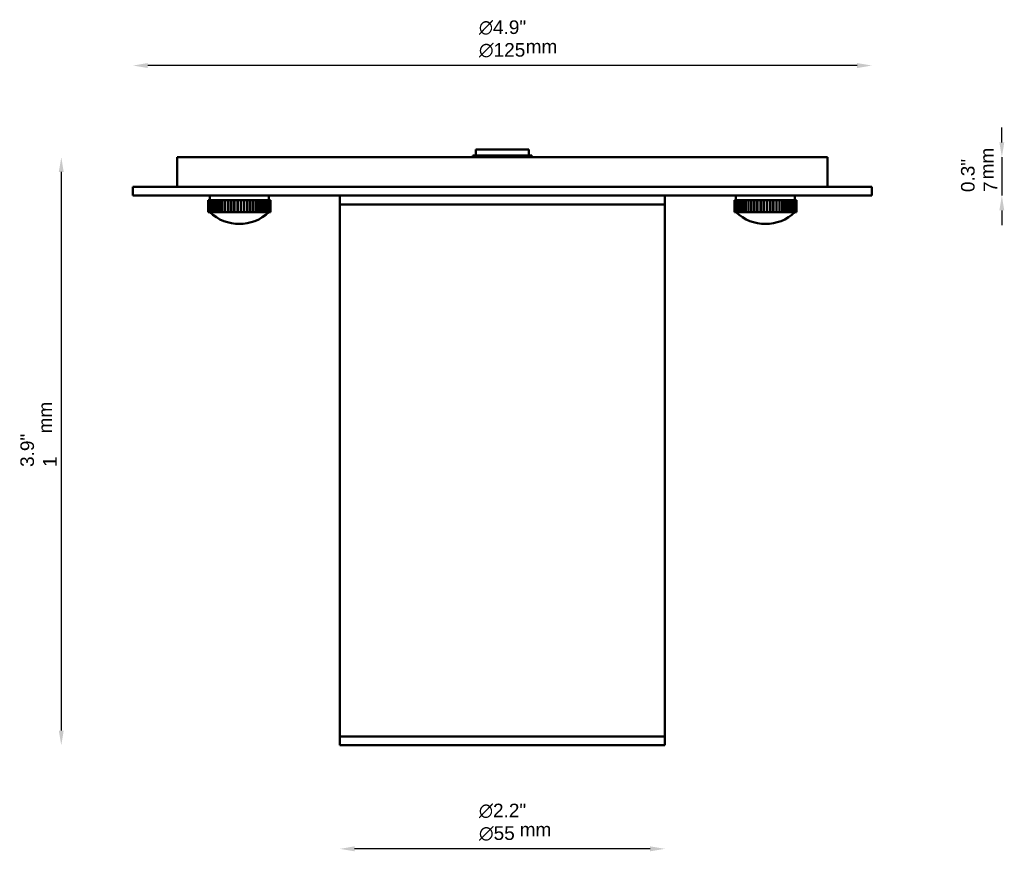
# Model space of a CAD drawing. Header units: millimetres. Extents: x 111 to 278, y 11 to 291.
# Tile 1 of 2: x 111 to 278, y 11 to 152. Entities that reach past the tile are written whole.
import ezdxf

# ---------------------------------------------------------------- set-up
doc = ezdxf.new("R2010")
doc.units = ezdxf.units.MM
for name, color, linetype, lineweight in [('Symbol (ISO)', 7, 'Continuous', 25), ('Widoczne (ISO)', 7, 'Continuous', 50), ('Wymiar (ISO)', 7, 'Continuous', 25)]:
    doc.layers.add(name, color=color, linetype=linetype, lineweight=lineweight)
doc.styles.add('Tekst notatki (ISO)', font='arial.ttf')
doc.dimstyles.new('Domyślne (ISO)', dxfattribs={"dimtxt": 2.3, "dimasz": 2.5, "dimexe": 3.175, "dimexo": 0, "dimgap": 0.762, "dimtad": 1, "dimdec": 1, "dimlfac": 0.03937, "dimzin": 0, "dimdsep": 46, "dimtxsty": 'Tekst notatki (ISO)', "dimcen": 0.09, "dimdle": 10, "dimclrd": 256, "dimclre": 256, "dimclrt": 256, "dimazin": 2, "dimtfac": 1, "dimtmove": 0, "dimatfit": 3, "dimfxl": 0, "dimtolj": 1, "dimlwd": -1, "dimlwe": -1, "dimarcsym": 0})

# ---------------------------------------------------------------- blocks, each defined once
blk = doc.blocks.new('*D4')
at = {"layer": 'Defpoints', "color": 0, "transparency": 16777216}
for p in [(130.28, 144.04), (130.28, 122.04), (255.28, 122.04)]:
    blk.add_point(p, dxfattribs=at)
at = {"layer": 'Wymiar (ISO)', "transparency": 16777216}
blk.add_line((252.78, 144.04), (132.78, 144.04), dxfattribs=at)
for points in [[(132.78, 144.46), (132.78, 143.62), (130.28, 144.04)], [(252.78, 144.46), (252.78, 143.62), (255.28, 144.04)]]:
    blk.add_solid(points, dxfattribs=at)
at = {"layer": 'Wymiar (ISO)', "transparency": 16777216, "insert": (188.81, 151.68), "char_height": 2.3, "attachment_point": 1, "style": 'Tekst notatki (ISO)'}
blk.add_mtext('\\A1;{\\fAIGDT|b0|i0;\\ln}\\fArial|b0|i0;{\\H2.3000;4.9"}\\P∅125', dxfattribs=at)
blk = doc.blocks.new('*D5')
at = {"layer": 'Defpoints', "color": 0, "transparency": 16777216}
for p in [(247.78, 128.54), (255.28, 122.04), (277.28, 122.04)]:
    blk.add_point(p, dxfattribs=at)
at = {"layer": 'Wymiar (ISO)', "transparency": 16777216}
for p, q in [((277.28, 131.04), (277.28, 133.54)), ((277.28, 128.54), (277.28, 122.04)), ((277.28, 119.54), (277.28, 117.04))]:
    blk.add_line(p, q, dxfattribs=at)
for points in [[(276.86, 131.04), (277.69, 131.04), (277.28, 128.54)], [(276.86, 119.54), (277.69, 119.54), (277.28, 122.04)]]:
    blk.add_solid(points, dxfattribs=at)
at = {"layer": 'Wymiar (ISO)', "transparency": 16777216, "insert": (270.37, 122.63), "char_height": 2.3, "attachment_point": 1, "rotation": 90, "style": 'Tekst notatki (ISO)'}
blk.add_mtext('\\A1;0.3"\\P7', dxfattribs=at)
blk = doc.blocks.new('*D6')
at = {"layer": 'Defpoints', "color": 0, "transparency": 16777216}
for p in [(137.78, 128.54), (118.16, 29.04), (165.28, 29.04)]:
    blk.add_point(p, dxfattribs=at)
at = {"layer": 'Wymiar (ISO)', "transparency": 16777216}
blk.add_line((118.16, 126.04), (118.16, 31.54), dxfattribs=at)
for points in [[(117.74, 126.04), (118.57, 126.04), (118.16, 128.54)], [(117.74, 31.54), (118.57, 31.54), (118.16, 29.04)]]:
    blk.add_solid(points, dxfattribs=at)
at = {"layer": 'Wymiar (ISO)', "transparency": 16777216, "insert": (111.24, 76.13), "char_height": 2.3, "attachment_point": 1, "rotation": 90, "style": 'Tekst notatki (ISO)'}
blk.add_mtext('\\A1;3.9"\\P1', dxfattribs=at)
blk = doc.blocks.new('*D7')
at = {"layer": 'Defpoints', "color": 0, "transparency": 16777216}
for p in [(165.28, 29.04), (220.28, 29.04), (165.28, 11.52)]:
    blk.add_point(p, dxfattribs=at)
at = {"layer": 'Wymiar (ISO)', "transparency": 16777216}
blk.add_line((217.78, 11.52), (167.78, 11.52), dxfattribs=at)
for points in [[(167.78, 11.94), (167.78, 11.1), (165.28, 11.52)], [(217.78, 11.94), (217.78, 11.1), (220.28, 11.52)]]:
    blk.add_solid(points, dxfattribs=at)
at = {"layer": 'Wymiar (ISO)', "transparency": 16777216, "insert": (188.81, 19.16), "char_height": 2.3, "attachment_point": 1, "style": 'Tekst notatki (ISO)'}
blk.add_mtext('\\A1;{\\fAIGDT|b0|i0;\\ln}\\fArial|b0|i0;{\\H2.3000;2.2"}\\P∅55', dxfattribs=at)

msp = doc.modelspace()

# ---------------------------------------------------------------- linework, layer by layer
at = {"layer": 'Widoczne (ISO)'}
for p, q in [((137.78, 128.54), (247.78, 128.54)), ((137.78, 128.54), (137.78, 123.54)), ((197.78, 128.84), (187.78, 128.84)), ((187.78, 128.54), (187.78, 128.84)), ((197.28, 129.84), (188.28, 129.84)), ((188.28, 128.84), (188.28, 129.84)), ((197.28, 128.84), (197.28, 129.84)), ((197.78, 128.54), (197.78, 128.84)), ((247.78, 128.54), (247.78, 123.54)), ((130.28, 123.54), (255.28, 123.54)), ((130.28, 123.54), (130.28, 122.04)), ((255.28, 123.54), (255.28, 122.04)), ((130.28, 122.04), (255.28, 122.04)), ((143.28, 122.04), (143.28, 121.24)), ((153.28, 122.04), (153.28, 121.24)), ((165.28, 122.04), (165.28, 120.54)), ((220.28, 122.04), (220.28, 120.54)), ((232.28, 122.04), (232.28, 121.24)), ((242.28, 122.04), (242.28, 121.24)), ((143.03, 121.24), (143.03, 119.24)), ((143.08, 121.24), (143.03, 121.24)), ((143.03, 121.24), (143.03, 121.24)), ((143.03, 119.24), (143.03, 121.24)), ((143.09, 121.24), (143.08, 121.24)), ((143.08, 119.24), (143.08, 121.24)), ((143.09, 121.24), (143.09, 119.24)), ((143.19, 121.24), (143.09, 121.24)), ((143.21, 121.24), (143.19, 121.24)), ((143.19, 119.24), (143.19, 121.24)), ((143.21, 121.24), (143.21, 119.24)), ((143.36, 121.24), (143.21, 121.24)), ((143.38, 121.24), (143.36, 121.24)), ((143.36, 119.24), (143.36, 121.24)), ((143.38, 121.24), (143.38, 119.24)), ((143.58, 121.24), (143.38, 121.24)), ((143.61, 121.24), (143.58, 121.24)), ((143.58, 119.24), (143.58, 121.24)), ((143.61, 121.24), (143.61, 119.24)), ((143.86, 121.24), (143.61, 121.24)), ((143.88, 121.24), (143.86, 121.24)), ((143.86, 119.24), (143.86, 121.24)), ((143.88, 121.24), (143.88, 119.24)), ((144.18, 121.24), (143.88, 121.24)), ((144.21, 121.24), (144.18, 121.24)), ((144.18, 119.24), (144.18, 121.24)), ((144.21, 121.24), (144.21, 119.24)), ((144.54, 121.24), (144.21, 121.24)), ((144.58, 121.24), (144.54, 121.24)), ((144.54, 119.24), (144.54, 121.24)), ((144.58, 121.24), (144.58, 119.24)), ((144.95, 121.24), (144.58, 121.24)), ((144.99, 121.24), (144.95, 121.24)), ((144.95, 119.24), (144.95, 121.24)), ((144.99, 121.24), (144.99, 119.24)), ((145.39, 121.24), (144.99, 121.24)), ((145.44, 121.24), (145.39, 121.24)), ((145.39, 119.24), (145.39, 121.24)), ((145.44, 121.24), (145.44, 119.24)), ((145.87, 121.24), (145.44, 121.24)), ((145.91, 121.24), (145.87, 121.24)), ((145.87, 119.24), (145.87, 121.24)), ((145.91, 121.24), (145.91, 119.24)), ((146.37, 121.24), (145.91, 121.24)), ((146.42, 121.24), (146.37, 121.24)), ((146.37, 119.24), (146.37, 121.24)), ((146.42, 121.24), (146.42, 119.24)), ((146.89, 121.24), (146.42, 121.24)), ((146.94, 121.24), (146.89, 121.24)), ((146.89, 119.24), (146.89, 121.24)), ((146.94, 121.24), (146.94, 119.24)), ((147.43, 121.24), (146.94, 121.24)), ((147.48, 121.24), (147.43, 121.24)), ((147.43, 119.24), (147.43, 121.24)), ((147.48, 121.24), (147.48, 119.24)), ((147.98, 121.24), (147.48, 121.24)), ((148, 121.24), (147.98, 121.24)), ((147.98, 119.24), (147.98, 121.24)), ((148, 119.24), (148, 121.24)), ((148.03, 121.24), (148, 121.24)), ((148, 121.24), (148.03, 121.24)), ((148.03, 121.24), (148.03, 119.24)), ((148.53, 121.24), (148.03, 121.24)), ((148.55, 121.24), (148.53, 121.24)), ((148.53, 119.24), (148.53, 121.24)), ((148.53, 121.24), (148.55, 121.24)), ((148.55, 121.24), (148.55, 119.24)), ((148.55, 121.24), (148.58, 121.24)), ((148.58, 121.24), (148.58, 119.24)), ((149.07, 121.24), (148.58, 121.24)), ((149.07, 121.24), (149.12, 121.24)), ((149.07, 119.24), (149.07, 121.24)), ((149.12, 121.24), (149.12, 119.24)), ((149.61, 121.24), (149.12, 121.24)), ((149.61, 121.24), (149.66, 121.24)), ((149.61, 119.24), (149.61, 121.24)), ((149.66, 121.24), (149.66, 119.24)), ((150.14, 121.24), (149.66, 121.24)), ((150.14, 121.24), (150.18, 121.24)), ((150.14, 119.24), (150.14, 121.24)), ((150.18, 121.24), (150.18, 119.24)), ((150.64, 121.24), (150.18, 121.24)), ((150.64, 121.24), (150.69, 121.24)), ((150.64, 119.24), (150.64, 121.24)), ((150.69, 121.24), (150.69, 119.24)), ((151.12, 121.24), (150.69, 121.24)), ((151.12, 121.24), (151.16, 121.24)), ((151.12, 119.24), (151.12, 121.24)), ((151.16, 121.24), (151.16, 119.24)), ((151.57, 121.24), (151.16, 121.24)), ((151.57, 121.24), (151.6, 121.24)), ((151.57, 119.24), (151.57, 121.24)), ((151.6, 121.24), (151.6, 119.24)), ((151.98, 121.24), (151.6, 121.24)), ((151.98, 121.24), (152.01, 121.24)), ((151.98, 119.24), (151.98, 121.24)), ((152.01, 121.24), (152.01, 119.24)), ((152.35, 121.24), (152.01, 121.24)), ((152.35, 121.24), (152.38, 121.24)), ((152.35, 119.24), (152.35, 121.24)), ((152.38, 121.24), (152.38, 119.24)), ((152.67, 121.24), (152.38, 121.24)), ((152.67, 121.24), (152.7, 121.24)), ((152.67, 119.24), (152.67, 121.24)), ((152.7, 121.24), (152.7, 119.24)), ((152.95, 121.24), (152.7, 121.24)), ((152.95, 121.24), (152.97, 121.24)), ((152.95, 119.24), (152.95, 121.24)), ((152.97, 121.24), (152.97, 119.24)), ((153.17, 121.24), (152.97, 121.24)), ((153.17, 121.24), (153.19, 121.24)), ((153.17, 119.24), (153.17, 121.24)), ((153.19, 121.24), (153.19, 119.24)), ((153.35, 121.24), (153.19, 121.24)), ((153.35, 121.24), (153.36, 121.24)), ((153.35, 119.24), (153.35, 121.24)), ((153.36, 121.24), (153.36, 119.24)), ((153.46, 121.24), (153.36, 121.24)), ((153.46, 121.24), (153.47, 121.24)), ((153.46, 119.24), (153.46, 121.24)), ((153.47, 121.24), (153.47, 119.24)), ((153.52, 121.24), (153.47, 121.24)), ((153.52, 121.24), (153.53, 121.24)), ((153.52, 119.24), (153.52, 121.24)), ((153.53, 121.24), (153.53, 119.24)), ((220.28, 120.54), (165.28, 120.54)), ((165.28, 30.54), (165.28, 120.54)), ((165.28, 120.54), (220.28, 120.54)), ((220.28, 30.54), (220.28, 120.54)), ((232.03, 121.24), (232.03, 119.24)), ((232.08, 121.24), (232.03, 121.24)), ((232.03, 121.24), (232.03, 121.24)), ((232.03, 119.24), (232.03, 121.24)), ((232.09, 121.24), (232.08, 121.24)), ((232.08, 119.24), (232.08, 121.24)), ((232.09, 121.24), (232.09, 119.24)), ((232.19, 121.24), (232.09, 121.24)), ((232.21, 121.24), (232.19, 121.24)), ((232.19, 119.24), (232.19, 121.24)), ((232.21, 121.24), (232.21, 119.24)), ((232.36, 121.24), (232.21, 121.24)), ((232.38, 121.24), (232.36, 121.24)), ((232.36, 119.24), (232.36, 121.24)), ((232.38, 121.24), (232.38, 119.24)), ((232.58, 121.24), (232.38, 121.24)), ((232.61, 121.24), (232.58, 121.24)), ((232.58, 119.24), (232.58, 121.24)), ((232.61, 121.24), (232.61, 119.24)), ((232.86, 121.24), (232.61, 121.24)), ((232.88, 121.24), (232.86, 121.24)), ((232.86, 119.24), (232.86, 121.24)), ((232.88, 121.24), (232.88, 119.24)), ((233.18, 121.24), (232.88, 121.24)), ((233.21, 121.24), (233.18, 121.24)), ((233.18, 119.24), (233.18, 121.24)), ((233.21, 121.24), (233.21, 119.24)), ((233.54, 121.24), (233.21, 121.24)), ((233.58, 121.24), (233.54, 121.24)), ((233.54, 119.24), (233.54, 121.24)), ((233.58, 121.24), (233.58, 119.24)), ((233.95, 121.24), (233.58, 121.24)), ((233.99, 121.24), (233.95, 121.24)), ((233.95, 119.24), (233.95, 121.24)), ((233.99, 121.24), (233.99, 119.24)), ((234.39, 121.24), (233.99, 121.24)), ((234.44, 121.24), (234.39, 121.24)), ((234.39, 119.24), (234.39, 121.24)), ((234.44, 121.24), (234.44, 119.24)), ((234.87, 121.24), (234.44, 121.24)), ((234.91, 121.24), (234.87, 121.24)), ((234.87, 119.24), (234.87, 121.24)), ((234.91, 121.24), (234.91, 119.24)), ((235.37, 121.24), (234.91, 121.24)), ((235.42, 121.24), (235.37, 121.24)), ((235.37, 119.24), (235.37, 121.24)), ((235.42, 121.24), (235.42, 119.24)), ((235.89, 121.24), (235.42, 121.24)), ((235.94, 121.24), (235.89, 121.24)), ((235.89, 119.24), (235.89, 121.24)), ((235.94, 121.24), (235.94, 119.24)), ((236.43, 121.24), (235.94, 121.24)), ((236.48, 121.24), (236.43, 121.24)), ((236.43, 119.24), (236.43, 121.24)), ((236.48, 121.24), (236.48, 119.24)), ((236.98, 121.24), (236.48, 121.24)), ((237, 121.24), (236.98, 121.24)), ((236.98, 119.24), (236.98, 121.24)), ((237, 119.24), (237, 121.24)), ((237.03, 121.24), (237, 121.24)), ((237, 121.24), (237.03, 121.24)), ((237.03, 121.24), (237.03, 119.24)), ((237.53, 121.24), (237.03, 121.24)), ((237.55, 121.24), (237.53, 121.24)), ((237.53, 119.24), (237.53, 121.24)), ((237.53, 121.24), (237.55, 121.24)), ((237.55, 121.24), (237.55, 119.24)), ((237.55, 121.24), (237.58, 121.24)), ((237.58, 121.24), (237.58, 119.24)), ((238.07, 121.24), (237.58, 121.24)), ((238.07, 121.24), (238.12, 121.24)), ((238.07, 119.24), (238.07, 121.24)), ((238.12, 121.24), (238.12, 119.24)), ((238.61, 121.24), (238.12, 121.24)), ((238.61, 121.24), (238.66, 121.24)), ((238.61, 119.24), (238.61, 121.24)), ((238.66, 121.24), (238.66, 119.24)), ((239.14, 121.24), (238.66, 121.24)), ((239.14, 121.24), (239.18, 121.24)), ((239.14, 119.24), (239.14, 121.24)), ((239.18, 121.24), (239.18, 119.24)), ((239.64, 121.24), (239.18, 121.24)), ((239.64, 121.24), (239.69, 121.24)), ((239.64, 119.24), (239.64, 121.24)), ((239.69, 121.24), (239.69, 119.24)), ((240.12, 121.24), (239.69, 121.24)), ((240.12, 121.24), (240.16, 121.24)), ((240.12, 119.24), (240.12, 121.24)), ((240.16, 121.24), (240.16, 119.24)), ((240.57, 121.24), (240.16, 121.24)), ((240.57, 121.24), (240.6, 121.24)), ((240.57, 119.24), (240.57, 121.24)), ((240.6, 121.24), (240.6, 119.24)), ((240.98, 121.24), (240.6, 121.24)), ((240.98, 121.24), (241.01, 121.24)), ((240.98, 119.24), (240.98, 121.24)), ((241.01, 121.24), (241.01, 119.24)), ((241.35, 121.24), (241.01, 121.24)), ((241.35, 121.24), (241.38, 121.24)), ((241.35, 119.24), (241.35, 121.24)), ((241.38, 121.24), (241.38, 119.24)), ((241.67, 121.24), (241.38, 121.24)), ((241.67, 121.24), (241.7, 121.24)), ((241.67, 119.24), (241.67, 121.24)), ((241.7, 121.24), (241.7, 119.24)), ((241.95, 121.24), (241.7, 121.24)), ((241.95, 121.24), (241.97, 121.24)), ((241.95, 119.24), (241.95, 121.24)), ((241.97, 121.24), (241.97, 119.24)), ((242.17, 121.24), (241.97, 121.24)), ((242.17, 121.24), (242.19, 121.24)), ((242.17, 119.24), (242.17, 121.24)), ((242.19, 121.24), (242.19, 119.24)), ((242.35, 121.24), (242.19, 121.24)), ((242.35, 121.24), (242.36, 121.24)), ((242.35, 119.24), (242.35, 121.24)), ((242.36, 121.24), (242.36, 119.24)), ((242.46, 121.24), (242.36, 121.24)), ((242.46, 121.24), (242.47, 121.24)), ((242.46, 119.24), (242.46, 121.24)), ((242.47, 121.24), (242.47, 119.24)), ((242.52, 121.24), (242.47, 121.24)), ((242.52, 121.24), (242.53, 121.24)), ((242.52, 119.24), (242.52, 121.24)), ((242.53, 121.24), (242.53, 119.24)), ((143.03, 119.24), (143.08, 119.24)), ((143.03, 119.24), (143.03, 119.24)), ((143.09, 119.24), (143.08, 119.24)), ((143.09, 119.24), (143.19, 119.24)), ((143.21, 119.24), (143.19, 119.24)), ((143.21, 119.24), (143.36, 119.24)), ((143.38, 119.24), (143.36, 119.24)), ((143.38, 119.24), (143.58, 119.24)), ((143.61, 119.24), (143.58, 119.24)), ((143.61, 119.24), (143.86, 119.24)), ((143.88, 119.24), (143.86, 119.24)), ((143.88, 119.24), (144.18, 119.24)), ((144.21, 119.24), (144.18, 119.24)), ((144.21, 119.24), (144.54, 119.24)), ((144.58, 119.24), (144.54, 119.24)), ((144.58, 119.24), (144.95, 119.24)), ((144.99, 119.24), (144.95, 119.24)), ((144.99, 119.24), (145.39, 119.24)), ((145.44, 119.24), (145.39, 119.24)), ((145.44, 119.24), (145.87, 119.24)), ((145.91, 119.24), (145.87, 119.24)), ((145.91, 119.24), (146.37, 119.24)), ((146.42, 119.24), (146.37, 119.24)), ((146.42, 119.24), (146.89, 119.24)), ((146.94, 119.24), (146.89, 119.24)), ((146.94, 119.24), (147.43, 119.24)), ((147.48, 119.24), (147.43, 119.24)), ((147.48, 119.24), (147.98, 119.24)), ((148, 119.24), (147.98, 119.24)), ((148.03, 119.24), (148, 119.24)), ((148.03, 119.24), (148.53, 119.24)), ((148.55, 119.24), (148.53, 119.24)), ((148.55, 119.24), (148.58, 119.24)), ((148.58, 119.24), (149.07, 119.24)), ((149.07, 119.24), (149.12, 119.24)), ((149.12, 119.24), (149.61, 119.24)), ((149.61, 119.24), (149.66, 119.24)), ((149.66, 119.24), (150.14, 119.24)), ((150.14, 119.24), (150.18, 119.24)), ((150.18, 119.24), (150.64, 119.24)), ((150.64, 119.24), (150.69, 119.24)), ((150.69, 119.24), (151.12, 119.24)), ((151.12, 119.24), (151.16, 119.24)), ((151.16, 119.24), (151.57, 119.24)), ((151.57, 119.24), (151.6, 119.24)), ((151.6, 119.24), (151.98, 119.24)), ((151.98, 119.24), (152.01, 119.24)), ((152.01, 119.24), (152.35, 119.24)), ((152.35, 119.24), (152.38, 119.24)), ((152.38, 119.24), (152.67, 119.24)), ((152.67, 119.24), (152.7, 119.24)), ((152.7, 119.24), (152.95, 119.24)), ((152.95, 119.24), (152.97, 119.24)), ((152.97, 119.24), (153.17, 119.24)), ((153.17, 119.24), (153.19, 119.24)), ((153.19, 119.24), (153.35, 119.24)), ((153.35, 119.24), (153.36, 119.24)), ((153.36, 119.24), (153.46, 119.24)), ((153.46, 119.24), (153.47, 119.24)), ((153.47, 119.24), (153.52, 119.24)), ((153.52, 119.24), (153.53, 119.24)), ((232.03, 119.24), (232.08, 119.24)), ((232.03, 119.24), (232.03, 119.24)), ((232.09, 119.24), (232.08, 119.24)), ((232.09, 119.24), (232.19, 119.24)), ((232.21, 119.24), (232.19, 119.24)), ((232.21, 119.24), (232.36, 119.24)), ((232.38, 119.24), (232.36, 119.24)), ((232.38, 119.24), (232.58, 119.24)), ((232.61, 119.24), (232.58, 119.24)), ((232.61, 119.24), (232.86, 119.24)), ((232.88, 119.24), (232.86, 119.24)), ((232.88, 119.24), (233.18, 119.24)), ((233.21, 119.24), (233.18, 119.24)), ((233.21, 119.24), (233.54, 119.24)), ((233.58, 119.24), (233.54, 119.24)), ((233.58, 119.24), (233.95, 119.24)), ((233.99, 119.24), (233.95, 119.24)), ((233.99, 119.24), (234.39, 119.24)), ((234.44, 119.24), (234.39, 119.24)), ((234.44, 119.24), (234.87, 119.24)), ((234.91, 119.24), (234.87, 119.24)), ((234.91, 119.24), (235.37, 119.24)), ((235.42, 119.24), (235.37, 119.24)), ((235.42, 119.24), (235.89, 119.24)), ((235.94, 119.24), (235.89, 119.24)), ((235.94, 119.24), (236.43, 119.24)), ((236.48, 119.24), (236.43, 119.24)), ((236.48, 119.24), (236.98, 119.24)), ((237, 119.24), (236.98, 119.24)), ((237.03, 119.24), (237, 119.24)), ((237.03, 119.24), (237.53, 119.24)), ((237.55, 119.24), (237.53, 119.24)), ((237.55, 119.24), (237.58, 119.24)), ((237.58, 119.24), (238.07, 119.24)), ((238.07, 119.24), (238.12, 119.24)), ((238.12, 119.24), (238.61, 119.24)), ((238.61, 119.24), (238.66, 119.24)), ((238.66, 119.24), (239.14, 119.24)), ((239.14, 119.24), (239.18, 119.24)), ((239.18, 119.24), (239.64, 119.24)), ((239.64, 119.24), (239.69, 119.24)), ((239.69, 119.24), (240.12, 119.24)), ((240.12, 119.24), (240.16, 119.24)), ((240.16, 119.24), (240.57, 119.24)), ((240.57, 119.24), (240.6, 119.24)), ((240.6, 119.24), (240.98, 119.24)), ((240.98, 119.24), (241.01, 119.24)), ((241.01, 119.24), (241.35, 119.24)), ((241.35, 119.24), (241.38, 119.24)), ((241.38, 119.24), (241.67, 119.24)), ((241.67, 119.24), (241.7, 119.24)), ((241.7, 119.24), (241.95, 119.24)), ((241.95, 119.24), (241.97, 119.24)), ((241.97, 119.24), (242.17, 119.24)), ((242.17, 119.24), (242.19, 119.24)), ((242.19, 119.24), (242.35, 119.24)), ((242.35, 119.24), (242.36, 119.24)), ((242.36, 119.24), (242.46, 119.24)), ((242.46, 119.24), (242.47, 119.24)), ((242.47, 119.24), (242.52, 119.24)), ((242.52, 119.24), (242.53, 119.24)), ((220.28, 30.54), (165.28, 30.54)), ((165.28, 30.54), (220.28, 30.54)), ((165.28, 30.54), (165.28, 29.04)), ((220.28, 30.54), (220.28, 29.04)), ((165.28, 29.04), (220.28, 29.04))]:
    msp.add_line(p, q, dxfattribs=at)
for centre in [(148.28, 124.49), (237.28, 124.49)]:
    msp.add_arc(centre, 7.25, 226.3972, 313.6028, dxfattribs=at)

# ---------------------------------------------------------------- texts
at = {"layer": 'Symbol (ISO)', "char_height": 2.3, "width": 5.3538, "attachment_point": 1, "style": 'Tekst notatki (ISO)'}
for insert in [(196.72, 148.4), (195.71, 15.93)]:
    msp.add_mtext('\\fArial|b0|i0;mm', dxfattribs=dict(at, insert=insert))
at = {"layer": 'Symbol (ISO)', "char_height": 2.3, "width": 5.3538, "attachment_point": 1, "rotation": 90, "style": 'Tekst notatki (ISO)'}
for insert in [(273.61, 124.78), (114.28, 81.8)]:
    msp.add_mtext('\\fArial|b0|i0;mm', dxfattribs=dict(at, insert=insert))

# ---------------------------------------------------------------- dimensions: what is measured, and where the dimension line sits
at = {"layer": 'Wymiar (ISO)'}
for base, p1, p2, angle, text, override, picture, middle in [((130.28, 144.04), (255.28, 122.04), (130.28, 122.04), 180, '{\\fAIGDT|b0|i0;\\ln}\\fArial|b0|i0;{\\H2.3000;<>"}\\P∅125', {"dimgap": 0.762, "dimdec": 1, "dimlfac": 0.03937, "dimpost": '\\X', "dimse1": 1, "dimse2": 1, "dimtol": 0, "dimlim": 0, "dimtp": 0, "dimtm": 0, "dimtdec": 2, "dimtofl": 0, "dimatfit": 1, "dimtvp": -0.25}, '*D4', (192.78, 144.04)), ((277.28, 122.04), (247.78, 128.54), (255.28, 122.04), 90, '<>"\\P7', {"dimgap": 0.762, "dimdec": 1, "dimlfac": 0.03937, "dimpost": '\\X', "dimse1": 1, "dimse2": 1, "dimtol": 0, "dimlim": 0, "dimtp": 0, "dimtm": 0, "dimtdec": 2, "dimtofl": 1, "dimatfit": 1, "dimtvp": -0.25}, '*D5', (277.28, 125.29)), ((118.16, 29.04), (137.78, 128.54), (165.28, 29.04), 90, '<>"\\P1', {"dimgap": 0.762, "dimdec": 1, "dimlfac": 0.03937, "dimpost": '\\X', "dimse1": 1, "dimse2": 1, "dimtol": 0, "dimlim": 0, "dimtp": 0, "dimtm": 0, "dimtdec": 2, "dimtofl": 0, "dimatfit": 1, "dimtvp": -0.25}, '*D6', (118.16, 78.79)), ((165.28, 11.52), (220.28, 29.04), (165.28, 29.04), 180, '{\\fAIGDT|b0|i0;\\ln}\\fArial|b0|i0;{\\H2.3000;<>"}\\P∅55', {"dimgap": 0.762, "dimdec": 1, "dimlfac": 0.03937, "dimpost": '\\X', "dimse1": 1, "dimse2": 1, "dimtol": 0, "dimlim": 0, "dimtp": 0, "dimtm": 0, "dimtdec": 2, "dimtofl": 0, "dimatfit": 1, "dimtvp": -0.25}, '*D7', (192.78, 11.52))]:
    dim = msp.add_linear_dim(base=base, p1=p1, p2=p2, angle=angle, text=text, dimstyle='Domyślne (ISO)', override=override, dxfattribs=at)
    dim.commit()
    dim.dimension.update_dxf_attribs({"geometry": picture, "text_midpoint": middle, "dimtype": 160})

doc.saveas('drawing.dxf')
